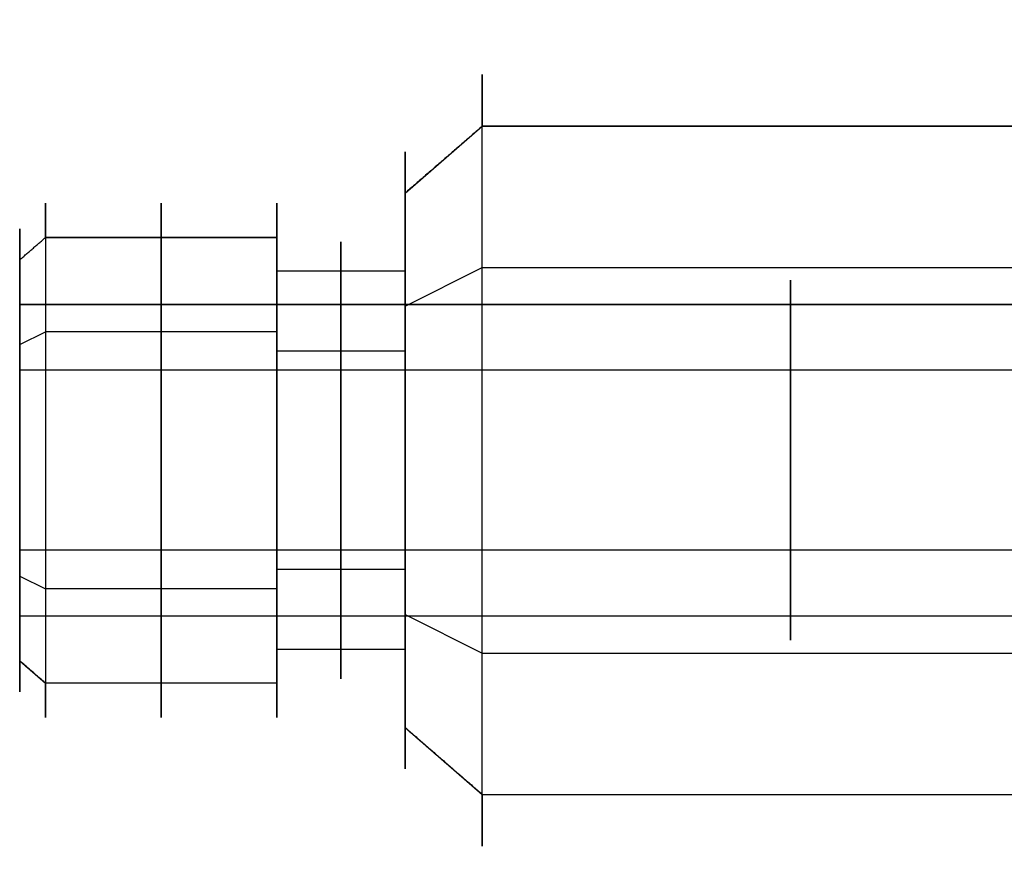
# Model space of a CAD drawing. Header units: centimetres. Extents: x -14.3 to 5, y -11.3 to 4.9.
# Tile 3 of 10: x -7.4 to -5.5, y -0.8 to 0.9. Entities that reach past the tile are written whole.
import ezdxf

# ---------------------------------------------------------------- set-up
doc = ezdxf.new("R2010")
doc.units = ezdxf.units.CM
doc.layers.add('Default', color=7, linetype='Continuous', true_color=0x000000)

# ---------------------------------------------------------------- blocks, each defined once
blk = doc.blocks.new('5134')
at = {"layer": 'Default'}
for p, q in [((-66.3, 5.196, 80), (-64.8, 6.495, 80.75)), ((-64.8, 6.495, 80.75), (-43.8, 6.495, 80.75)), ((-66.3, 5.196, 80), (-66.3, 3.681, 79.125)), ((-68.8, 4.33, 79.5), (-73.3, 4.33, 79.5)), ((-68.8, 3.681, 79.125), (-68.8, 4.33, 79.5)), ((-73.8, 3.031, 78.75), (-73.8, 3.897, 79.25)), ((-66.3, 3, 71.804), (-64.8, 3.75, 70.505)), ((-64.8, 3.75, 70.505), (-48.5, 3.75, 70.505)), ((-43.8, 3.031, 78.75), (-73.8, 3.031, 78.75)), ((-66.3, 2.125, 73.319), (-66.3, 3, 71.804)), ((-73.8, 2.25, 73.103), (-73.3, 2.5, 72.67)), ((-68.8, 2.5, 72.67), (-73.3, 2.5, 72.67)), ((-68.8, 2.125, 73.319), (-68.8, 2.5, 72.67)), ((-73.8, 1.75, 73.969), (-73.8, 2.25, 73.103)), ((-66.3, 2.125, 73.319), (-68.8, 2.125, 73.319)), ((-48.5, 1.75, 73.969), (-73.8, 1.75, 73.969)), ((-48.5, -1.75, 80.031), (-73.8, -1.75, 80.031)), ((-73.8, -2.25, 80.897), (-73.8, -1.75, 80.031)), ((-73.8, -2.25, 80.897), (-73.3, -2.5, 81.33)), ((-68.8, -2.5, 81.33), (-68.8, -2.125, 80.681)), ((-66.3, -2.125, 80.681), (-68.8, -2.125, 80.681)), ((-66.3, -3, 82.196), (-66.3, -2.125, 80.681)), ((-68.8, -2.5, 81.33), (-73.3, -2.5, 81.33)), ((-54.986, -3.031, 75.25), (-73.8, -3.031, 75.25)), ((-73.8, -3.897, 74.75), (-73.8, -3.031, 75.25)), ((-66.3, -3, 82.196), (-64.8, -3.75, 83.495)), ((-43.8, -3.031, 75.25), (-60.011, -3.031, 75.25)), ((-68.8, -4.33, 74.5), (-68.8, -3.681, 74.875)), ((-66.3, -3.681, 74.875), (-66.3, -5.196, 74)), ((-64.8, -3.75, 83.495), (-48.5, -3.75, 83.495)), ((-73.8, -3.897, 74.75), (-73.3, -4.33, 74.5)), ((-66.3, -5.196, 74), (-64.8, -6.495, 73.25)), ((-64.8, -6.495, 73.25), (-43.8, -6.495, 73.25))]:
    blk.add_line(p, q, dxfattribs=at)
at = {"layer": 'Default', "extrusion": (1, 0, 0)}
for centre, radius, start, end in [((0, 77, -64.8), 7.5, 210, 30), ((0, 77, -66.3), 6, 210, 30), ((0, 77, -66.3), 6, 30, 210), ((0, 77, -68.8), 4.25, 210, 30), ((0, 77, -73.3), 5, 30, 210), ((0, 77, -73.8), 3.5, 210, 30), ((0, 77, -68.8), 4.25, 30, 210), ((0, 77, -73.8), 3.5, 30, 210)]:
    blk.add_arc(centre, radius, start, end, dxfattribs=at)
at = {"layer": 'Default', "extrusion": (-1, 0, 0)}
for centre, radius, start, end in [((0, 77, 64.8), 7.5, 330, 150), ((0, 77, 73.3), 5, 150, 330), ((0, 77, 71.05), 5, 150, 330), ((0, 77, 68.8), 5, 150, 330), ((0, 77, 73.8), 4.5, 150, 330), ((0, 77, 67.55), 4.25, 150, 330), ((0, 77, 66.3), 4.25, 150, 330), ((0, 77, 71.05), 5, 330, 150), ((0, 77, 68.8), 5, 330, 150), ((0, 77, 73.8), 4.5, 330, 150), ((0, 77, 67.55), 4.25, 330, 150), ((0, 77, 66.3), 4.25, 330, 150), ((0, 77, 58.8), 3.5, 150, 330), ((0, 77, 58.8), 3.5, 330, 150)]:
    blk.add_arc(centre, radius, start, end, dxfattribs=at)
at = {"layer": 'Default'}
for points in [[(-64.8, 6.495, 80.75), (-65.55, 5.846, 80.375), (-66.3, 5.196, 80)], [(-43.8, 6.495, 80.75), (-54.3, 6.495, 80.75), (-64.8, 6.495, 80.75)], [(-73.8, 3.897, 79.25), (-73.55, 4.114, 79.375), (-73.3, 4.33, 79.5)], [(-73.3, 4.33, 79.5), (-71.05, 4.33, 79.5), (-68.8, 4.33, 79.5)], [(-68.8, 3.681, 79.125), (-67.55, 3.681, 79.125), (-66.3, 3.681, 79.125)], [(-73.8, 3.031, 78.75), (-58.8, 3.031, 78.75), (-43.8, 3.031, 78.75)], [(-43.8, -3.031, 75.25), (-58.8, -3.031, 75.25), (-73.8, -3.031, 75.25)], [(-66.3, -3.681, 74.875), (-67.55, -3.681, 74.875), (-68.8, -3.681, 74.875)], [(-73.3, -4.33, 74.5), (-73.55, -4.114, 74.625), (-73.8, -3.897, 74.75)], [(-68.8, -4.33, 74.5), (-71.05, -4.33, 74.5), (-73.3, -4.33, 74.5)], [(-66.3, -5.196, 74), (-65.55, -5.846, 73.625), (-64.8, -6.495, 73.25)], [(-64.8, -6.495, 73.25), (-54.3, -6.495, 73.25), (-43.8, -6.495, 73.25)]]:
    blk.add_open_spline(points, degree=2, dxfattribs=at)
blk = doc.blocks.new('5134_ASM')
at = {"layer": 'Default'}
blk.add_blockref('5134', (0, 0), dxfattribs=at)
blk = doc.blocks.new('F5914_ASM')
at = {"layer": 'Default'}
blk.add_blockref('5134_ASM', (-0.2, 0, -16), dxfattribs=at)

msp = doc.modelspace()

# ---------------------------------------------------------------- block references
at = {"layer": 'Default', "xscale": 0.1, "yscale": 0.1, "zscale": 0.1}
msp.add_blockref('F5914_ASM', (0, 0), dxfattribs=at)

doc.saveas('drawing.dxf')
